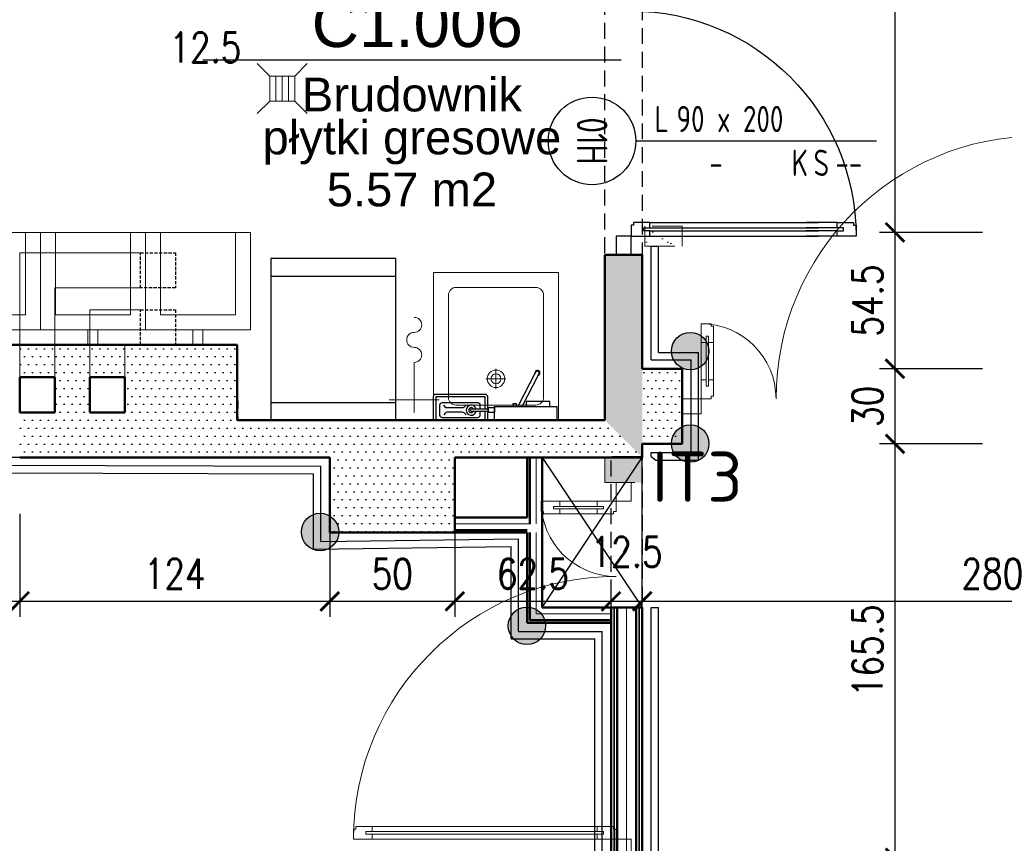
# Model space of a CAD drawing. Header units: millimetres. Extents: x 509 to 7952, y 243 to 5804.
# Tile 35 of 54: x 5054 to 5448, y 3445 to 3774. Entities that reach past the tile are written whole.
import ezdxf
from ezdxf.enums import TextEntityAlignment as Align

# ---------------------------------------------------------------- set-up
doc = ezdxf.new("R2010")
doc.units = ezdxf.units.MM
for name, pattern in [('ACAD_ISO02W100', [15, 12, -3]), ('HIDDEN', [9.525, 6.35, -3.175]), ('HIDDEN2', [0.1875, 0.125, -0.0625])]:
    doc.linetypes.add(name, pattern=pattern)
for name, color, linetype in [('E_Tablice elektryczne - Opis', 1, 'Continuous'), ('E_Tablice elektryczne - Symbol', 1, 'Continuous'), ('WK-Drzwi', 9, 'Continuous'), ('WK-EtykDrzwi', 11, 'Continuous'), ('WK-EtykPow', 173, 'Continuous'), ('WK-INSTALACJE ELEKTRYCZNE+WODKAN', 140, 'Continuous'), ('WK-Poręcze', 252, 'Continuous'), ('WK-Schody', 254, 'Continuous'), ('WK-Wentylacja', 2, 'Continuous'), ('WK-Wymiary', 8, 'Continuous'), ('WK-Ściany', 7, 'Continuous')]:
    doc.layers.add(name, color=color, linetype=linetype)
for name, color, linetype, lineweight in [('WK-INSTALACJE WODKAN', 170, 'Continuous', 5), ('WK-MEBLE', 34, 'Continuous', 5), ('WK-widok', 8, 'Continuous', 0), ('WK-Wyburzenia', 6, 'Continuous', 5)]:
    doc.layers.add(name, color=color, linetype=linetype, lineweight=lineweight)
doc.layers.add('WK-Pomieszczenia', color=173, linetype='Continuous', plot=False)
doc.layers.add('WK-Uwagi', color=2, linetype='Continuous', plot=False)
doc.styles.add('Arial', font='micross.ttf', dxfattribs={"width": 0.9})
doc.styles.add('FLEX', font='romans.shx')
doc.styles.add('iso cp', font='isocpeur.ttf')
doc.styles.add('RomanS-Narrow', font='romans.shx', dxfattribs={"width": 0.8})
doc.linetypes.add('BATTING', pattern='A,0.00254,-2.54,[134,ltypeshp.shx,S=2.54,R=0,X=-2.54,Y=0],-5.08,[134,ltypeshp.shx,S=2.54,R=180,X=2.54,Y=0],-2.54', length=10.16254)
doc.linetypes.add('FLEX', pattern='A,0.002,-0.9,["~",FLEX,S=2,R=-17,X=-1.42,Y=-0.46],-0.9', length=1.802)
doc.dimstyles.new('AEC Dimension 1-50', dxfattribs={"dimtxt": 12, "dimasz": 0.075, "dimexe": 6.25, "dimexo": 0, "dimgap": 5, "dimtad": 1, "dimdec": 1, "dimrnd": 0.5, "dimzin": 9, "dimdsep": 46, "dimtxsty": 'RomanS-Narrow', "dimblk": 'ARCHTICK', "dimcen": 0.125, "dimdle": 3.125, "dimclrd": 8, "dimclre": 8, "dimclrt": 256, "dimadec": 1, "dimazin": 0, "dimtfac": 1, "dimtdec": 1, "dimtmove": 2, "dimatfit": 2, "dimfxl": 0, "dimtolj": 1, "dimtzin": 0, "dimarcsym": 0})
pattern_1 = [(360, (534.9164, 699.143), (1.5875, 3.175), [0, -3.175])]
pattern_2 = [(0, (534.9164, 699.143), (1.5875, 3.175), [0, -3.175])]
pattern_3 = [(37.5, (534.916, 699.143), (-0.320006, 9.788265), [0, -7.7216, 0, -8.636, 0, -8.255]), (7.5, (534.916, 699.143), (8.990466, 14.336502), [0, -4.1656, 0, -6.9596, 0, -2.667]), (327.5, (528.668, 699.143), (15.819847, 0.028744), [0, -2.54, 0, -9.144, 0, -11.938]), (317.5, (528.668, 699.143), (15.27113, 4.458586), [0, -1.27, 0, -5.9944, 0, -6.858])]

# ---------------------------------------------------------------- blocks, each defined once
blk = doc.blocks.new('L2')
at = {"color": 8}
for p, q in [((7.5, 5), (20, 5)), ((7.5, 0), (20, 0))]:
    blk.add_line(p, q, dxfattribs=at)
at = {"color": 4}
for p, q in [((7.5, 3), (20, 3)), ((7.5, 2), (20, 2))]:
    blk.add_line(p, q, dxfattribs=at)
blk.add_lwpolyline([(0, 1), (0, 5), (7.5, 5), (7.5, 3), (5, 3), (5, 2), (7.5, 2), (7.5, 0), (1, 0), (1, 1)], close=True)
blk = doc.blocks.new('L3')
at = {"color": 8}
for p, q in [((-15, 2.5), (15, 2.5)), ((-15, -2.5), (15, -2.5))]:
    blk.add_line(p, q, dxfattribs=at)
for p, q in [((-22.5, -0.5), (-22.5, 0.5)), ((22.5, -0.5), (22.5, 0.5))]:
    blk.add_line(p, q)
at = {"color": 4}
for p, q in [((-15, 0.5), (15, 0.5)), ((-15, 0.5), (15, 0.5)), ((-15, -0.5), (15, -0.5)), ((-15, -0.5), (15, -0.5))]:
    blk.add_line(p, q, dxfattribs=at)
blk = doc.blocks.new('J2a')
for p, q in [((0, -5), (0, 0)), ((-10, -5), (10, -5)), ((0, -5), (0, -20))]:
    blk.add_line(p, q)
for centre, start, end in [((0, -23), 90, 270), ((0, -29), 270, 90), ((0, -35), 90, 270)]:
    blk.add_arc(centre, 3, start, end)
blk = doc.blocks.new('J93a')
for p, q in [((-25, 0), (-25, -59)), ((25, 0), (-25, 0)), ((25, 0), (25, -59)), ((-16, -6), (16, -6)), ((-19, -9), (-19, -50)), ((19, -9), (19, -50)), ((0, -12.49), (0, -20.49)), ((-4, -16.49), (4, -16.49)), ((-16, -53), (16, -53)), ((-25, -59), (25, -59))]:
    blk.add_line(p, q)
for radius in [3.5, 2]:
    blk.add_circle((0, -16.49), radius)
for centre, start, end in [((-16, -9), 90, 180), ((16, -9), 0, 90), ((-16, -50), 180, 270), ((16, -50), 270, 0)]:
    blk.add_arc(centre, 3, start, end)
blk = doc.blocks.new('Z10a')
for p, q in [((15, -12), (-15, -12)), ((-15, -12), (-15, -45)), ((15, -45), (15, -12))]:
    blk.add_line(p, q)
for points in [[(-2, -6), (2, -6), (2, 0), (-2, 0)], [(-21, -45), (21, -45), (21, -6), (-21, -6)]]:
    blk.add_lwpolyline(points, close=True)
blk = doc.blocks.new('S20a')
for p, q in [((25, 0), (-25, 0)), ((-25, 0), (-25, -64.5)), ((25, -64.5), (25, 0)), ((25, -7.01), (-25, -7.01)), ((25, -57.49), (-25, -57.49)), ((-25, -64.5), (25, -64.5))]:
    blk.add_line(p, q)
blk = doc.blocks.new('J1')
for p, q in [((-5, 5), (-10, 10)), ((5, 5), (10, 10)), ((-5, 5), (-5, -5)), ((5, 5), (-5, 5)), ((5, -5), (5, 5)), ((-5, 2.5), (5, 2.5)), ((-5, 0), (5, 0)), ((-5, -2.5), (5, -2.5)), ((-5, -5), (-10, -10)), ((-5, -5), (5, -5)), ((5, -5), (10, -10))]:
    blk.add_line(p, q)
blk = doc.blocks.new('L40c')
at = {"ltscale": 4}
blk.add_line((27.69, 0), (49.46, 0), dxfattribs=at)
for points in [[(0, 0), (25, 0), (25, -5.45), (0, -5.45)], [(27.5, -2.97), (27.5, -4.97), (25, -4.97), (25, -2.97)], [(2.84, -5.45), (2.84, -7.45), (12.27, -7.45), (12.27, -5.45)], [(16.1, -5.45), (16.1, -6.45), (17.68, -6.45), (17.68, -5.45)]]:
    blk.add_lwpolyline(points, close=True, dxfattribs=at)
for points in [[(27.69, 0), (27.69, -3.47)], [(28.69, 0), (28.69, -3.47)], [(28.69, -4.47), (28.69, -9.24), (48.46, -9.24), (48.46, 0)]]:
    blk.add_lwpolyline(points, dxfattribs=at)
for points in [[(27.69, -4.47), (27.69, -9.24, 0.414214), (28.69, -10.24), (48.46, -10.24, 0.414214), (49.46, -9.24), (49.46, 0)], [(30.77, -3.47), (30.77, -1.93, -0.414214), (31.77, -0.93), (45.8, -0.93, -0.414214), (46.8, -1.93), (46.8, -5.99, -0.414214), (45.8, -6.99), (31.77, -6.99, -0.414214), (30.77, -5.99), (30.77, -4.47)], [(36.35, -2.02), (37.16, -2.81, 0.194539), (37.86, -3.09), (43.95, -3.09, 0.23237), (44.74, -2.7), (45.26, -2.02)], [(13.9, -5.45), (7.21, -18.37, 0.414214), (7.53, -19.38, 0.414214), (8.54, -19.06), (15.59, -5.45)], [(36.35, -5.89), (37.16, -5.11, -0.194539), (37.86, -4.83), (43.95, -4.83, -0.23237), (44.74, -5.21), (45.26, -5.89)]]:
    blk.add_lwpolyline(points, format="xyb", dxfattribs=at)
blk.add_lwpolyline([(34.64, -3.97), (34.64, -3.97, -0.414214), (34.14, -4.47), (27.5, -4.47), (27.5, -3.47), (34.14, -3.47, -0.414214)], format="xyb", close=True, dxfattribs=at)
for centre, radius, start, end in [((34.3, -3.94), 2, 195.3487, 166.3903), ((34.3, -3.94), 1, 211.9641, 151.9259), ((7.78, -18.84), 1, 108.7075, 11.3979)]:
    blk.add_arc(centre, radius, start, end, dxfattribs=at)
blk = doc.blocks.new('WK_Pow_tag_01_50')
at = {"color": 0, "linetype": 'ByBlock'}
blk.add_line((-2.789, 0), (2.789, 0), dxfattribs=at)
at = {"color": 0, "linetype": 'ByBlock', "style": 'Arial'}
for tag, height, p in [('POWIERZCHNIE:NUMERAUTO', 0.625, (0.071, 0.482)), ('POWIERZCHNIE:NAZWA', 0.45, (0, -0.455)), ('POWIERZCHNIE_WYKOŃCZENIE:POSADZKA', 0.45, (0, -1.091)), ('POWIERZCHNIE_STYL:POWOBLICZ', 0.45, (0, -1.728))]:
    blk.add_attdef(tag, text='', height=height, dxfattribs=at).set_placement(p, align=Align.MIDDLE)
blk = doc.blocks.new('_ArchTick')
at = {"color": 0, "linetype": 'ByBlock', "const_width": 15}
blk.add_lwpolyline([(-50, -50), (50, 50)], dxfattribs=at)
blk = doc.blocks.new('*D942')
at = {"layer": 'Defpoints', "color": 0}
for p in [(5404.26, 3604.37), (5439.26, 3604.37), (5439.26, 3438.87)]:
    blk.add_point(p, dxfattribs=at)
at = {"layer": 'WK-Wymiary', "color": 8, "linetype": 'Continuous', "lineweight": -2, "ltscale": 1.3}
for p, q in [((5404.26, 3435.74), (5404.26, 3607.49)), ((5439.26, 3604.37), (5398.01, 3604.37)), ((5439.26, 3438.87), (5398.01, 3438.87))]:
    blk.add_line(p, q, dxfattribs=at)
at = {"layer": 'WK-Wymiary', "color": 8, "linetype": 'ByBlock', "lineweight": -2, "xscale": 0.075, "yscale": 0.075, "zscale": 0.075}
for p, rotation in [((5404.26, 3604.37), 90), ((5404.26, 3438.87), 270)]:
    blk.add_blockref('_ArchTick', p, dxfattribs=dict(at, rotation=rotation))
at = {"layer": 'WK-Wymiary', "lineweight": -3, "insert": (5393.26, 3521.62), "char_height": 12, "attachment_point": 5, "rotation": 90, "style": 'RomanS-Narrow'}
blk.add_mtext('\\A1;\\A1;165.5', dxfattribs=at)
blk = doc.blocks.new('*D943')
at = {"layer": 'Defpoints', "color": 0}
for p in [(5404.26, 3634.37), (5439.26, 3634.37), (5439.26, 3604.37)]:
    blk.add_point(p, dxfattribs=at)
at = {"layer": 'WK-Wymiary', "color": 8, "linetype": 'Continuous', "lineweight": -2, "ltscale": 1.3}
for p, q in [((5404.26, 3601.24), (5404.26, 3637.49)), ((5439.26, 3634.37), (5398.01, 3634.37)), ((5439.26, 3604.37), (5398.01, 3604.37))]:
    blk.add_line(p, q, dxfattribs=at)
at = {"layer": 'WK-Wymiary', "color": 8, "linetype": 'ByBlock', "lineweight": -2, "xscale": 0.075, "yscale": 0.075, "zscale": 0.075}
for p, rotation in [((5404.26, 3634.37), 90), ((5404.26, 3604.37), 270)]:
    blk.add_blockref('_ArchTick', p, dxfattribs=dict(at, rotation=rotation))
at = {"layer": 'WK-Wymiary', "lineweight": -3, "insert": (5393.26, 3619.37), "char_height": 12, "attachment_point": 5, "rotation": 90, "style": 'RomanS-Narrow'}
blk.add_mtext('\\A1;\\A1;30', dxfattribs=at)
blk = doc.blocks.new('*D944')
at = {"layer": 'Defpoints', "color": 0}
for p in [(5404.26, 3688.87), (5439.26, 3688.87), (5439.26, 3634.37)]:
    blk.add_point(p, dxfattribs=at)
at = {"layer": 'WK-Wymiary', "color": 8, "linetype": 'Continuous', "lineweight": -2, "ltscale": 1.3}
for p, q in [((5404.26, 3631.24), (5404.26, 3691.99)), ((5439.26, 3688.87), (5398.01, 3688.87)), ((5439.26, 3634.37), (5398.01, 3634.37))]:
    blk.add_line(p, q, dxfattribs=at)
at = {"layer": 'WK-Wymiary', "color": 8, "linetype": 'ByBlock', "lineweight": -2, "xscale": 0.075, "yscale": 0.075, "zscale": 0.075}
for p, rotation in [((5404.26, 3688.87), 90), ((5404.26, 3634.37), 270)]:
    blk.add_blockref('_ArchTick', p, dxfattribs=dict(at, rotation=rotation))
at = {"layer": 'WK-Wymiary', "lineweight": -3, "insert": (5393.26, 3661.62), "char_height": 12, "attachment_point": 5, "rotation": 90, "style": 'RomanS-Narrow'}
blk.add_mtext('\\A1;\\A1;54.5', dxfattribs=at)
blk = doc.blocks.new('*D945')
at = {"layer": 'Defpoints', "color": 0}
for p in [(5404.26, 3958.87), (5439.26, 3958.87), (5439.26, 3688.87)]:
    blk.add_point(p, dxfattribs=at)
at = {"layer": 'WK-Wymiary', "color": 8, "linetype": 'Continuous', "lineweight": -2, "ltscale": 1.3}
for p, q in [((5404.26, 3685.74), (5404.26, 3961.99)), ((5439.26, 3958.87), (5398.01, 3958.87)), ((5439.26, 3688.87), (5398.01, 3688.87))]:
    blk.add_line(p, q, dxfattribs=at)
at = {"layer": 'WK-Wymiary', "color": 8, "linetype": 'ByBlock', "lineweight": -2, "xscale": 0.075, "yscale": 0.075, "zscale": 0.075}
for p, rotation in [((5404.26, 3958.87), 90), ((5404.26, 3688.87), 270)]:
    blk.add_blockref('_ArchTick', p, dxfattribs=dict(at, rotation=rotation))
at = {"layer": 'WK-Wymiary', "lineweight": -3, "insert": (5393.26, 3823.87), "char_height": 12, "attachment_point": 5, "rotation": 90, "style": 'RomanS-Narrow'}
blk.add_mtext('\\A1;\\A1;270', dxfattribs=at)
blk = doc.blocks.new('*D971')
at = {"layer": 'Defpoints', "color": 0}
for p in [(4931.17, 3576.41), (5054.17, 3576.41), (5054.17, 3541.41)]:
    blk.add_point(p, dxfattribs=at)
at = {"layer": 'WK-Wymiary', "color": 8, "linetype": 'Continuous', "lineweight": -2, "ltscale": 1.3}
for p, q in [((4931.17, 3576.41), (4931.17, 3535.16)), ((5054.17, 3576.41), (5054.17, 3535.16)), ((4928.04, 3541.41), (5057.29, 3541.41))]:
    blk.add_line(p, q, dxfattribs=at)
at = {"layer": 'WK-Wymiary', "color": 8, "linetype": 'ByBlock', "lineweight": -2, "xscale": 0.075, "yscale": 0.075, "zscale": 0.075, "rotation": 180}
blk.add_blockref('_ArchTick', (4931.17, 3541.41), dxfattribs=at)
at = {"layer": 'WK-Wymiary', "color": 8, "linetype": 'ByBlock', "lineweight": -2, "xscale": 0.075, "yscale": 0.075, "zscale": 0.075}
blk.add_blockref('_ArchTick', (5054.17, 3541.41), dxfattribs=at)
at = {"layer": 'WK-Wymiary', "lineweight": -3, "insert": (4992.67, 3552.41), "char_height": 12, "attachment_point": 5, "style": 'RomanS-Narrow'}
blk.add_mtext('\\A1;\\A1;123', dxfattribs=at)
blk = doc.blocks.new('*D972')
at = {"layer": 'Defpoints', "color": 0}
for p in [(5054.17, 3576.41), (5178.17, 3576.41), (5178.17, 3541.41)]:
    blk.add_point(p, dxfattribs=at)
at = {"layer": 'WK-Wymiary', "color": 8, "linetype": 'Continuous', "lineweight": -2, "ltscale": 1.3}
for p, q in [((5054.17, 3576.41), (5054.17, 3535.16)), ((5178.17, 3576.41), (5178.17, 3535.16)), ((5051.04, 3541.41), (5181.29, 3541.41))]:
    blk.add_line(p, q, dxfattribs=at)
at = {"layer": 'WK-Wymiary', "color": 8, "linetype": 'ByBlock', "lineweight": -2, "xscale": 0.075, "yscale": 0.075, "zscale": 0.075, "rotation": 180}
blk.add_blockref('_ArchTick', (5054.17, 3541.41), dxfattribs=at)
at = {"layer": 'WK-Wymiary', "color": 8, "linetype": 'ByBlock', "lineweight": -2, "xscale": 0.075, "yscale": 0.075, "zscale": 0.075}
blk.add_blockref('_ArchTick', (5178.17, 3541.41), dxfattribs=at)
at = {"layer": 'WK-Wymiary', "lineweight": -3, "insert": (5116.17, 3552.41), "char_height": 12, "attachment_point": 5, "style": 'RomanS-Narrow'}
blk.add_mtext('\\A1;\\A1;124', dxfattribs=at)
blk = doc.blocks.new('*D973')
at = {"layer": 'Defpoints', "color": 0}
for p in [(5178.17, 3576.41), (5228.17, 3576.41), (5228.17, 3541.41)]:
    blk.add_point(p, dxfattribs=at)
at = {"layer": 'WK-Wymiary', "color": 8, "linetype": 'Continuous', "lineweight": -2, "ltscale": 1.3}
for p, q in [((5178.17, 3576.41), (5178.17, 3535.16)), ((5228.17, 3576.41), (5228.17, 3535.16)), ((5175.04, 3541.41), (5231.29, 3541.41))]:
    blk.add_line(p, q, dxfattribs=at)
at = {"layer": 'WK-Wymiary', "color": 8, "linetype": 'ByBlock', "lineweight": -2, "xscale": 0.075, "yscale": 0.075, "zscale": 0.075, "rotation": 180}
blk.add_blockref('_ArchTick', (5178.17, 3541.41), dxfattribs=at)
at = {"layer": 'WK-Wymiary', "color": 8, "linetype": 'ByBlock', "lineweight": -2, "xscale": 0.075, "yscale": 0.075, "zscale": 0.075}
blk.add_blockref('_ArchTick', (5228.17, 3541.41), dxfattribs=at)
at = {"layer": 'WK-Wymiary', "lineweight": -3, "insert": (5203.17, 3552.41), "char_height": 12, "attachment_point": 5, "style": 'RomanS-Narrow'}
blk.add_mtext('\\A1;\\A1;50', dxfattribs=at)
blk = doc.blocks.new('*D974')
at = {"layer": 'Defpoints', "color": 0}
for p in [(5228.17, 3576.41), (5290.67, 3541.41), (5290.67, 3506.41)]:
    blk.add_point(p, dxfattribs=at)
at = {"layer": 'WK-Wymiary', "color": 8, "linetype": 'Continuous', "lineweight": -2, "ltscale": 1.3}
for p, q in [((5228.17, 3576.41), (5228.17, 3535.16)), ((5290.67, 3506.41), (5290.67, 3547.66)), ((5225.04, 3541.41), (5293.79, 3541.41))]:
    blk.add_line(p, q, dxfattribs=at)
at = {"layer": 'WK-Wymiary', "color": 8, "linetype": 'ByBlock', "lineweight": -2, "xscale": 0.075, "yscale": 0.075, "zscale": 0.075, "rotation": 180}
blk.add_blockref('_ArchTick', (5228.17, 3541.41), dxfattribs=at)
at = {"layer": 'WK-Wymiary', "color": 8, "linetype": 'ByBlock', "lineweight": -2, "xscale": 0.075, "yscale": 0.075, "zscale": 0.075}
blk.add_blockref('_ArchTick', (5290.67, 3541.41), dxfattribs=at)
at = {"layer": 'WK-Wymiary', "lineweight": -3, "insert": (5259.42, 3552.41), "char_height": 12, "attachment_point": 5, "style": 'RomanS-Narrow'}
blk.add_mtext('\\A1;\\A1;62.5', dxfattribs=at)
blk = doc.blocks.new('*D975')
at = {"layer": 'Defpoints', "color": 0}
for p in [(5303.17, 3541.41), (5290.67, 3506.41), (5303.17, 3506.41)]:
    blk.add_point(p, dxfattribs=at)
at = {"layer": 'WK-Wymiary', "color": 8, "linetype": 'Continuous', "lineweight": -2, "ltscale": 1.3}
for p, q in [((5290.67, 3506.41), (5290.67, 3547.66)), ((5303.17, 3506.41), (5303.17, 3547.66)), ((5287.54, 3541.41), (5306.29, 3541.41))]:
    blk.add_line(p, q, dxfattribs=at)
at = {"layer": 'WK-Wymiary', "color": 8, "linetype": 'ByBlock', "lineweight": -2, "xscale": 0.075, "yscale": 0.075, "zscale": 0.075, "rotation": 180}
blk.add_blockref('_ArchTick', (5290.67, 3541.41), dxfattribs=at)
at = {"layer": 'WK-Wymiary', "color": 8, "linetype": 'ByBlock', "lineweight": -2, "xscale": 0.075, "yscale": 0.075, "zscale": 0.075}
blk.add_blockref('_ArchTick', (5303.17, 3541.41), dxfattribs=at)
at = {"layer": 'WK-Wymiary', "lineweight": -3, "insert": (5296.92, 3561.16), "char_height": 12, "attachment_point": 5, "style": 'RomanS-Narrow'}
blk.add_mtext('\\A1;\\A1;12.5', dxfattribs=at)
blk = doc.blocks.new('*D976')
at = {"layer": 'Defpoints', "color": 0}
for p in [(5583.17, 3576.41), (5583.17, 3541.41), (5303.17, 3506.41)]:
    blk.add_point(p, dxfattribs=at)
at = {"layer": 'WK-Wymiary', "color": 8, "linetype": 'Continuous', "lineweight": -2, "ltscale": 1.3}
for p, q in [((5583.17, 3576.41), (5583.17, 3535.16)), ((5303.17, 3506.41), (5303.17, 3547.66)), ((5300.04, 3541.41), (5586.29, 3541.41))]:
    blk.add_line(p, q, dxfattribs=at)
at = {"layer": 'WK-Wymiary', "color": 8, "linetype": 'ByBlock', "lineweight": -2, "xscale": 0.075, "yscale": 0.075, "zscale": 0.075, "rotation": 180}
blk.add_blockref('_ArchTick', (5303.17, 3541.41), dxfattribs=at)
at = {"layer": 'WK-Wymiary', "color": 8, "linetype": 'ByBlock', "lineweight": -2, "xscale": 0.075, "yscale": 0.075, "zscale": 0.075}
blk.add_blockref('_ArchTick', (5583.17, 3541.41), dxfattribs=at)
at = {"layer": 'WK-Wymiary', "lineweight": -3, "insert": (5443.17, 3552.41), "char_height": 12, "attachment_point": 5, "style": 'RomanS-Narrow'}
blk.add_mtext('\\A1;\\A1;280', dxfattribs=at)
blk = doc.blocks.new('*D1018')
at = {"layer": 'Defpoints', "color": 0}
for p in [(5122.18, 3829.55), (5134.68, 3829.55), (5134.68, 3794.55)]:
    blk.add_point(p, dxfattribs=at)
at = {"layer": 'WK-Wymiary', "color": 8, "linetype": 'Continuous', "lineweight": -2, "ltscale": 1.3}
for p, q in [((5122.18, 3829.55), (5122.18, 3788.3)), ((5134.68, 3829.55), (5134.68, 3788.3)), ((5119.05, 3794.55), (5137.8, 3794.55))]:
    blk.add_line(p, q, dxfattribs=at)
at = {"layer": 'WK-Wymiary', "color": 8, "linetype": 'ByBlock', "lineweight": -2, "xscale": 0.075, "yscale": 0.075, "zscale": 0.075, "rotation": 180}
blk.add_blockref('_ArchTick', (5122.18, 3794.55), dxfattribs=at)
at = {"layer": 'WK-Wymiary', "color": 8, "linetype": 'ByBlock', "lineweight": -2, "xscale": 0.075, "yscale": 0.075, "zscale": 0.075}
blk.add_blockref('_ArchTick', (5134.68, 3794.55), dxfattribs=at)
at = {"layer": 'WK-Wymiary', "lineweight": -3, "insert": (5128.43, 3762.8), "char_height": 12, "attachment_point": 5, "style": 'RomanS-Narrow'}
blk.add_mtext('\\A1;\\A1;12.5', dxfattribs=at)
blk = doc.blocks.new('WK_Door_Tag_02_50L')
at = {"color": 0, "linetype": 'ByBlock', "lineweight": -2}
blk.add_line((0, 0), (0, 2.75), dxfattribs=at)
blk.add_circle((0, -0.5), 0.5, dxfattribs=at)
at = {"color": 0, "linetype": 'ByBlock', "lineweight": -2, "style": 'RomanS-Narrow', "width": 0.75}
for tag, p in [('DRZWI_OBIEKTY:WYPOSAZENIESAMOZAMYKACZ', (0.1, 2.031)), ('DRZWI_OBIEKTY:WYPOSAZENIEKRATKAWENT', (0.1, 1.781)), ('DRZWI_OBIEKTY:KONTROLADOSTĘPU', (0.1, 2.28)), ('DRZWI_STYL:KLASAPPOŻ', (0.1, 0.839))]:
    blk.add_attdef(tag, text='', height=0.3, rotation=90, dxfattribs=at).set_placement(p, align=Align.TOP_LEFT)
for tag, p in [('DRZWI_STYL:KIERUNEKOTWIERANIAZNAK', (-0.1, 0.214)), ('DRZWI_STYL:ROZMIAR', (-0.1, 0.464))]:
    blk.add_attdef(tag, p, '', height=0.3, rotation=90, dxfattribs=at)
at = {"color": 0, "linetype": 'ByBlock', "lineweight": -2, "style": 'RomanS-Narrow', "width": 0.75, "flags": 4}
blk.add_attdef('DRZWI_OBIEKTY:SYMBOL', text='', height=0.35, rotation=360, dxfattribs=at).set_placement((0, -0.5), align=Align.MIDDLE_CENTER)

msp = doc.modelspace()

# ---------------------------------------------------------------- hatches: boundary and pattern name
at = {"layer": 'WK-Poręcze'}
for points in [[(5329.84, 3641.41, 1), (5314.87, 3641.41, 1)], [(5329.84, 3604.46, 1), (5314.87, 3604.46, 1)], [(5181.8, 3569.12, 1), (5166.82, 3569.12, 1)], [(5264.53, 3531.61, 1), (5249.56, 3531.61, 1)]]:
    msp.add_hatch(color=253, dxfattribs=at).paths.add_polyline_path(points)
at = {"layer": 'WK-Wyburzenia', "linetype": 'Continuous', "lineweight": 0}
h = msp.add_hatch(dxfattribs=at)
h.set_pattern_fill('AR-SAND', color=6, scale=0.2, style=0)
h.set_pattern_definition(pattern_3)
h.paths.add_polyline_path([(5319.17, 3691.33), (5304.17, 3691.33), (5304.17, 3683.33), (5319.17, 3683.33)], flags=0)
h = msp.add_hatch(dxfattribs=at)
h.set_pattern_fill('AR-SAND', color=6, scale=0.2, style=0)
h.set_pattern_definition(pattern_3)
h.paths.add_polyline_path([(5303.17, 3599.31), (5288.17, 3599.31), (5288.17, 3588.87), (5303.17, 3588.87)], flags=0)
h.paths.add_polyline_path([(5303.17, 3438.87), (5288.17, 3438.87), (5288.17, 3413.87), (5299.42, 3418.87), (5303.17, 3428.87)], flags=0)
h.paths.add_polyline_path([(5303.17, 3413.87), (5299.42, 3418.87), (5288.17, 3413.87), (5288.17, 3333.87), (5303.17, 3333.87)], flags=0)
h.paths.add_polyline_path([(5303.17, 3253.87), (5288.17, 3253.87), (5288.17, 2663.87), (5303.17, 2663.87)], flags=0)
h.paths.add_polyline_path([(5303.17, 2543.87), (5288.17, 2543.87), (5288.17, 2453.89), (5303.17, 2453.89)], flags=0)
at = {"layer": 'WK-Ściany', "linetype": 'Continuous', "lineweight": -3}
h = msp.add_hatch(dxfattribs=at)
h.set_pattern_fill('DOTS', color=253, scale=2, style=0)
h.set_pattern_definition(pattern_1)
h.paths.add_polyline_path([(5303.17, 4049.37), (5288.17, 4037.23), (5288.17, 3962.83), (5303.17, 3962.83)], flags=0)
h.paths.add_polyline_path([(5303.17, 3857.83), (5288.17, 3857.83), (5288.17, 3784.83), (5303.17, 3784.83)], flags=0)
h.paths.add_polyline_path([(5303.17, 3679.83), (5288.17, 3679.83), (5288.17, 3613.87), (5303.17, 3598.87), (5303.17, 3604.37), (5303.17, 3634.37)], flags=0)
h = msp.add_hatch(dxfattribs=at)
h.set_pattern_fill('DOTS', color=253, scale=2, style=0)
h.set_pattern_definition(pattern_1)
h.paths.add_polyline_path([(5082.17, 3631.02), (5096.17, 3631.02), (5096.17, 3643.87), (5054.17, 3643.87), (5054.17, 3631.02), (5068.17, 3631.02), (5072.83, 3634.14)], flags=0)
h = msp.add_hatch(dxfattribs=at)
h.set_pattern_fill('DOTS', color=253, scale=2, style=0)
h.set_pattern_definition([(9e-12, (534.9164, 699.143), (1.5875, 3.175), [0, -3.175])])
h.paths.add_polyline_path([(5096.17, 3598.87), (5141.17, 3598.87), (5141.17, 3613.87), (5141.17, 3643.87), (5096.17, 3643.87), (5096.17, 3631.02), (5096.17, 3616.87)], flags=0)
h = msp.add_hatch(dxfattribs=at)
h.set_pattern_fill('DOTS', color=253, scale=2, style=0)
h.set_pattern_definition([(360, (534.9164, 699.143), (1.5875, 3.175), [0, -3.175])])
h.paths.add_polyline_path([(5082.17, 3631.02), (5072.83, 3634.14), (5068.17, 3631.02), (5068.17, 3616.87), (5082.17, 3616.87)], flags=0)
h = msp.add_hatch(dxfattribs=at)
h.set_pattern_fill('DOTS', color=253, scale=2, style=0)
h.set_pattern_definition(pattern_1)
h.paths.add_polyline_path([(5517.17, 3604.37), (5517.17, 3617.02), (5517.17, 3631.02), (5517.17, 3634.37), (5469.17, 3634.37), (5469.17, 3604.37)], flags=0)
h.paths.add_polyline_path([(5319.17, 3604.37), (5319.17, 3634.37), (5303.17, 3634.37), (5303.17, 3604.37)], flags=0)
h = msp.add_hatch(dxfattribs=at)
h.set_pattern_fill('DOTS', color=253, scale=2, style=0)
h.set_pattern_definition(pattern_2)
h.paths.add_polyline_path([(5096.17, 3598.87), (5096.17, 3616.87), (5082.17, 3616.87), (5068.17, 3616.87), (5054.17, 3616.87), (5054.17, 3598.87)], flags=0)
h = msp.add_hatch(dxfattribs=at)
h.set_pattern_fill('DOTS', color=253, scale=2, style=0)
h.set_pattern_definition(pattern_2)
h.paths.add_polyline_path([(5178.17, 3598.87), (5194.83, 3599.7), (5228.17, 3598.87), (5303.17, 3598.87), (5288.17, 3613.87), (5141.17, 3613.87), (5141.17, 3598.87)], flags=0)
h = msp.add_hatch(dxfattribs=at)
h.set_pattern_fill('DOTS', color=253, scale=2, style=0)
h.set_pattern_definition(pattern_1)
h.paths.add_polyline_path([(5228.17, 3598.87), (5194.83, 3599.7), (5178.17, 3598.87), (5178.17, 3568.87), (5228.17, 3568.87)], flags=0)

# ---------------------------------------------------------------- linework, layer by layer
at = {"layer": 'E_Tablice elektryczne - Symbol', "ltscale": 1.3}
for p, q in [((5263.17, 3538.87), (5303.17, 3598.87)), ((5263.17, 3598.87), (5303.17, 3538.87))]:
    msp.add_line(p, q, dxfattribs=at)
msp.add_lwpolyline([(5263.17, 3538.87), (5303.17, 3538.87), (5303.17, 3598.87), (5263.17, 3598.87)], close=True, dxfattribs=at)
at = {"layer": 'WK-Drzwi', "color": 9, "linetype": 'Continuous', "lineweight": -3}
msp.add_lwpolyline([(5292.67, 3687.33), (5292.67, 3679.83), (5298.67, 3679.83), (5298.67, 3687.33)], close=True, dxfattribs=at)
at = {"layer": 'WK-Drzwi', "color": 8, "linetype": 'Continuous', "lineweight": -3, "extrusion": (0, 0, -1)}
msp.add_arc((-5298.67, 3687.33), 90, 90, 180, dxfattribs=at)
at = {"layer": 'WK-Pomieszczenia', "color": 173, "linetype": 'HIDDEN', "lineweight": -3}
for p, q in [((5303.17, 4037.23), (5303.17, 3634.37)), ((5288.17, 3613.87), (5288.17, 3835.34)), ((5020.36, 3643.87), (5140.85, 3643.87)), ((5140.85, 3643.87), (5141.48, 3613.87)), ((5303.17, 3634.37), (5319.17, 3634.37)), ((5319.17, 3634.37), (5319.17, 3604.37)), ((5141.48, 3613.87), (5288.17, 3613.87)), ((5319.17, 3604.37), (5303.17, 3604.37)), ((5303.17, 3604.37), (5303.17, 3029.37)), ((5178.17, 3598.87), (4931.17, 3598.87)), ((5178.17, 3568.87), (5178.17, 3598.87)), ((5290.67, 3598.7), (5228.17, 3598.87)), ((5228.17, 3598.87), (5228.17, 3568.87)), ((5290.67, 3029.37), (5290.67, 3598.7)), ((5228.17, 3568.87), (5178.17, 3568.87))]:
    msp.add_line(p, q, dxfattribs=at)
at = {"layer": 'WK-Poręcze', "color": 252, "linetype": 'Continuous', "lineweight": -3}
for p, q in [((5306.67, 3683.33), (5309.67, 3683.33)), ((5306.67, 3637.87), (5306.67, 3683.33)), ((5309.67, 3640.87), (5309.67, 3683.33)), ((5309.67, 3640.87), (5325.67, 3640.87)), ((5325.67, 3597.87), (5325.67, 3640.87)), ((5306.67, 3637.87), (5322.67, 3637.87)), ((5322.67, 3600.87), (5322.67, 3637.87)), ((5306.67, 3600.87), (5322.67, 3600.87)), ((5306.67, 3599.31), (5306.67, 3600.87)), ((4927.65, 3596.21), (5174.67, 3595.38)), ((5174.67, 3565.32), (5174.67, 3595.38)), ((5306.67, 3599.31), (5308.57, 3597.87)), ((5308.57, 3597.87), (5325.67, 3597.87)), ((4924.64, 3593.22), (5171.67, 3592.39)), ((5171.67, 3562.29), (5171.67, 3592.39)), ((5174.67, 3565.32), (5253.67, 3566.32)), ((5253.67, 3529.37), (5253.67, 3566.32)), ((5171.67, 3562.29), (5250.67, 3563.29)), ((5250.67, 3526.37), (5250.67, 3563.29)), ((5306.67, 3538.87), (5309.67, 3538.87)), ((5306.67, 3189.07), (5306.67, 3538.87)), ((5309.67, 3189.07), (5309.67, 3538.87)), ((5253.67, 3529.37), (5287.17, 3529.37)), ((5287.17, 3189.07), (5287.17, 3529.37)), ((5250.67, 3526.37), (5284.17, 3526.37)), ((5284.17, 3189.07), (5284.17, 3526.37))]:
    msp.add_line(p, q, dxfattribs=at)
at = {"layer": 'WK-Poręcze', "color": 253}
for centre in [(5322.35, 3641.41), (5322.35, 3604.46), (5174.31, 3569.12), (5257.04, 3531.61)]:
    msp.add_circle(centre, 7.49, dxfattribs=at)
at = {"layer": 'WK-Schody', "ltscale": 1.3}
for points in [[(5054.17, 3631.02), (5068.17, 3631.02), (5068.17, 3617.02), (5054.17, 3617.02)], [(5082.17, 3631.02), (5096.17, 3631.02), (5096.17, 3617.02), (5082.17, 3617.02)]]:
    msp.add_lwpolyline(points, close=True, dxfattribs=at)
at = {"layer": 'WK-Uwagi', "ltscale": 1.3}
for points in [[(5068.17, 3617.02), (5054.17, 3617.02), (5054.17, 3631.02), (5068.17, 3631.02)], [(5096.17, 3617.02), (5082.17, 3617.02), (5082.17, 3631.02), (5096.17, 3631.02)]]:
    msp.add_lwpolyline(points, close=True, dxfattribs=at)
at = {"layer": 'WK-Wentylacja', "linetype": 'HIDDEN2', "ltscale": 10}
for points in [[(5102.46, 3680.68), (5116.46, 3680.68), (5116.46, 3666.68), (5102.46, 3666.68)], [(5102.46, 3657.95), (5116.46, 3657.95), (5116.46, 3643.95), (5102.46, 3643.95)]]:
    msp.add_lwpolyline(points, close=True, dxfattribs=at)
at = {"layer": 'WK-widok', "linetype": 'FLEX', "ltscale": 1.3}
for points in [[(5054.17, 3631.02), (5054.17, 3680.65), (5102.46, 3680.65)], [(5068.17, 3631.02), (5068.17, 3666.66), (5102.46, 3666.66)], [(5082.17, 3631.02), (5082.17, 3657.96), (5102.46, 3657.95)], [(5096.17, 3631.02), (5096.17, 3643.87), (5102.46, 3643.87)]]:
    msp.add_lwpolyline(points, dxfattribs=at)
at = {"layer": 'WK-Wyburzenia', "color": 6, "linetype": 'ACAD_ISO02W100', "lineweight": 0}
for p, q in [((5319.17, 3691.33), (5304.17, 3691.33)), ((5304.17, 3691.33), (5304.17, 3683.33)), ((5319.17, 3683.33), (5319.17, 3691.33)), ((5304.17, 3683.33), (5319.17, 3683.33)), ((5303.17, 3599.31), (5288.17, 3599.31)), ((5288.17, 3599.31), (5288.17, 3588.87)), ((5303.17, 3588.87), (5303.17, 3599.31)), ((5288.17, 3588.87), (5303.17, 3588.87))]:
    msp.add_line(p, q, dxfattribs=at)
at = {"layer": 'WK-Wyburzenia', "color": 6, "linetype": 'Continuous', "lineweight": 5}
for points in [[(5326.67, 3616.37), (5319.17, 3616.37), (5319.17, 3622.37), (5326.67, 3622.37)], [(5298.67, 3581.37), (5298.67, 3588.87), (5292.67, 3588.87), (5292.67, 3581.37)], [(5298.67, 3446.37), (5298.67, 3438.87), (5292.67, 3438.87), (5292.67, 3446.37)]]:
    msp.add_lwpolyline(points, close=True, dxfattribs=at)
at = {"layer": 'WK-Wyburzenia', "color": 8, "linetype": 'Continuous', "lineweight": 5, "extrusion": (0, 0, -1)}
for centre, radius, start, end in [((-5461.67, 3622.37), 105, 0, 90), ((-5292.67, 3581.37), 30, 270, 0)]:
    msp.add_arc(centre, radius, start, end, dxfattribs=at)
at = {"layer": 'WK-Wyburzenia', "color": 8, "linetype": 'Continuous', "lineweight": 5}
for centre, radius, start, end in [((5326.67, 3622.37), 30, 0, 90), ((5292.67, 3446.37), 105, 90, 180)]:
    msp.add_arc(centre, radius, start, end, dxfattribs=at)
at = {"layer": 'WK-Ściany', "color": 7, "linetype": 'Continuous', "lineweight": 50}
for p, q in [((5303.17, 3679.83), (5288.17, 3679.83)), ((5288.17, 3679.83), (5288.17, 3613.87)), ((5303.17, 3634.37), (5303.17, 3679.83)), ((5054.17, 3643.87), (4931.17, 3643.87)), ((5096.17, 3643.87), (5054.17, 3643.87)), ((5141.17, 3643.87), (5096.17, 3643.87)), ((5141.17, 3613.87), (5141.17, 3643.87)), ((5054.17, 3616.87), (5054.17, 3631.02)), ((5054.17, 3631.02), (5068.17, 3631.02)), ((5068.17, 3631.02), (5068.17, 3616.87)), ((5082.17, 3631.02), (5096.17, 3631.02)), ((5082.17, 3616.87), (5082.17, 3631.02)), ((5096.17, 3631.02), (5096.17, 3616.87)), ((5319.17, 3634.37), (5303.17, 3634.37)), ((5319.17, 3604.37), (5319.17, 3634.37)), ((5068.17, 3616.87), (5054.17, 3616.87)), ((5096.17, 3616.87), (5082.17, 3616.87)), ((5288.17, 3613.87), (5141.17, 3613.87)), ((5303.17, 3598.87), (5303.17, 3604.37)), ((5303.17, 3604.37), (5319.17, 3604.37)), ((5054.17, 3598.87), (5096.17, 3598.87)), ((5096.17, 3598.87), (5141.17, 3598.87)), ((5141.17, 3598.87), (5178.17, 3598.87)), ((5178.17, 3598.87), (5178.17, 3568.87)), ((5228.17, 3598.87), (5303.17, 3598.87)), ((5228.17, 3568.87), (5228.17, 3598.87)), ((5257.17, 3598.87), (5263.17, 3598.87)), ((5257.17, 3574.87), (5257.17, 3598.87)), ((5258.17, 3572.2), (5258.17, 3598.87)), ((5263.17, 3538.87), (5263.17, 3598.87)), ((5228.17, 3568.87), (5228.17, 3574.87)), ((5257.17, 3574.87), (5228.17, 3574.87)), ((5178.17, 3568.87), (5228.17, 3568.87)), ((5257.17, 3569.87), (5228.17, 3569.87)), ((5228.17, 3568.87), (5257.17, 3568.87)), ((5257.17, 3532.87), (5257.17, 3568.87)), ((5258.17, 3533.87), (5258.17, 3568.87)), ((5290.67, 3538.87), (5263.17, 3538.87)), ((5290.67, 3538.87), (5290.67, 3192.57)), ((5303.17, 3538.87), (5290.67, 3538.87)), ((5290.67, 3532.87), (5290.67, 3538.87)), ((5293.17, 3538.87), (5293.17, 3192.57)), ((5300.67, 3192.57), (5300.67, 3538.87)), ((5303.17, 3192.57), (5303.17, 3538.87)), ((5257.17, 3532.87), (5290.67, 3532.87)), ((5290.67, 3533.87), (5258.17, 3533.87))]:
    msp.add_line(p, q, dxfattribs=at)
at = {"layer": 'WK-Ściany', "color": 124, "linetype": 'BATTING', "lineweight": 0, "ltscale": 0.2}
for p, q in [((5260.67, 3598.87), (5260.67, 3572.37)), ((5228.17, 3572.37), (5258.11, 3572.37)), ((5260.67, 3568.87), (5260.67, 3536.37)), ((5260.67, 3536.37), (5290.67, 3536.37))]:
    msp.add_line(p, q, dxfattribs=at)
at = {"layer": 'WK-Ściany', "color": 7, "linetype": 'Continuous', "lineweight": -3}
for p, q in [((5291.92, 3192.57), (5291.92, 3538.87)), ((5291.92, 3538.87), (5291.92, 3192.57)), ((5293.17, 3192.57), (5293.17, 3538.87)), ((5300.67, 3538.87), (5300.67, 3192.57)), ((5301.92, 3192.57), (5301.92, 3538.87)), ((5301.92, 3538.87), (5301.92, 3192.57))]:
    msp.add_line(p, q, dxfattribs=at)
at = {"layer": 'WK-Ściany', "color": 124, "linetype": 'BATTING', "lineweight": 0, "ltscale": 0.35}
msp.add_line((5296.92, 3538.87), (5296.92, 3192.57), dxfattribs=at)

# ---------------------------------------------------------------- block references
at = {"layer": 'WK-Drzwi', "color": 9, "linetype": 'Continuous', "lineweight": -3, "extrusion": (0, 0, -1), "yscale": 1.0999999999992, "zscale": -1, "rotation": 180}
msp.add_blockref('L2', (-5298.67, 3692.83), dxfattribs=at)
at = {"layer": 'WK-Drzwi', "color": 9, "linetype": 'Continuous', "lineweight": -3, "extrusion": (0, 0, -1), "xscale": 1.99999999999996, "yscale": 1.1, "zscale": -1, "rotation": 180}
msp.add_blockref('L3', (-5343.67, 3690.08), dxfattribs=at)
at = {"layer": 'WK-Drzwi', "color": 9, "linetype": 'Continuous', "lineweight": -3, "yscale": 1.0999999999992, "rotation": 180}
msp.add_blockref('L2', (5388.67, 3692.83), dxfattribs=at)
at = {"layer": 'WK-EtykDrzwi', "color": 11, "linetype": 'Continuous', "lineweight": -3, "ltscale": 1.3}
ref = msp.add_blockref('WK_Door_Tag_02_50L', (5300.61, 3725.42), dxfattribs=dict(at, xscale=35, yscale=35, zscale=35, rotation=270))
ref.add_attrib('DRZWI_OBIEKTY:KONTROLADOSTĘPU', '--', dxfattribs={"layer": '0', "color": 0, "linetype": 'ByBlock', "lineweight": -2, "height": 10.5, "style": 'iso cp', "width": 0.75}).set_placement((5380.42, 3721.92), align=Align.TOP_LEFT)
ref.add_attrib('DRZWI_STYL:KIERUNEKOTWIERANIAZNAK', 'L', (5308.11, 3728.92), dxfattribs={"layer": '0', "color": 0, "linetype": 'ByBlock', "lineweight": -2, "height": 10.5, "style": 'iso cp', "width": 0.75})
ref.add_attrib('DRZWI_STYL:KLASAPPOŻ', '-', dxfattribs={"layer": '0', "color": 0, "linetype": 'ByBlock', "lineweight": -2, "height": 10.5, "style": 'iso cp', "width": 0.75}).set_placement((5329.99, 3721.92), align=Align.TOP_LEFT)
ref.add_attrib('DRZWI_STYL:ROZMIAR', '90 x 200', (5316.86, 3728.92), dxfattribs={"layer": '0', "color": 0, "linetype": 'ByBlock', "lineweight": -2, "height": 10.5, "style": 'iso cp', "width": 0.75})
ref.add_attrib('DRZWI_OBIEKTY:WYPOSAZENIESAMOZAMYKACZ', 'S', dxfattribs={"layer": '0', "color": 0, "linetype": 'ByBlock', "lineweight": -2, "height": 10.5, "style": 'iso cp', "width": 0.75}).set_placement((5371.68, 3721.92), align=Align.TOP_LEFT)
ref.add_attrib('DRZWI_OBIEKTY:WYPOSAZENIEKRATKAWENT', 'K', dxfattribs={"layer": '0', "color": 0, "linetype": 'ByBlock', "lineweight": -2, "height": 10.5, "style": 'iso cp', "width": 0.75}).set_placement((5362.93, 3721.92), align=Align.TOP_LEFT)
ref.add_attrib('DRZWI_OBIEKTY:SYMBOL', '01H', dxfattribs={"layer": '0', "color": 0, "linetype": 'ByBlock', "lineweight": -2, "height": 12.25, "rotation": 270, "style": 'iso cp', "width": 0.75}).set_placement((5283.11, 3725.42), align=Align.MIDDLE_CENTER)
at = {"layer": 'WK-EtykPow', "color": 173, "linetype": 'Continuous', "lineweight": -3, "ltscale": 1.3, "xscale": 30, "yscale": 30, "zscale": 40}
msp.add_blockref('WK_Pow_tag_01_50', (5211.04, 3757.87), dxfattribs=at).add_auto_attribs({'POWIERZCHNIE_WYKOŃCZENIE:POSADZKA': 'płytki gresowe', 'POWIERZCHNIE:NUMERAUTO': 'C1.006', 'POWIERZCHNIE:NAZWA': 'Brudownik', 'POWIERZCHNIE_STYL:POWOBLICZ': '5.57 m2'})
at = {"layer": 'WK-INSTALACJE ELEKTRYCZNE+WODKAN', "color": 140, "linetype": 'Continuous', "lineweight": -3}
for name, p, rotation in [('S20a', (5179.66, 3613.87), 179.9999715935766), ('L40c', (5269.03, 3613.87), 180)]:
    msp.add_blockref(name, p, dxfattribs=dict(at, rotation=rotation))
at = {"layer": 'WK-INSTALACJE WODKAN', "color": 170, "linetype": 'Continuous', "lineweight": 5}
for name, p, rotation in [('J1', (5159.16, 3746.36), 90), ('J93a', (5244.66, 3613.87), 179.999906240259), ('J2a', (5211.95, 3616.9, 112), 179.999906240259)]:
    msp.add_blockref(name, p, dxfattribs=dict(at, rotation=rotation))
at = {"layer": 'WK-MEBLE', "color": 34, "linetype": 'Continuous', "lineweight": 5, "extrusion": (0, 0, -1), "zscale": -1, "rotation": 180}
for p in [(-5041.48, 3643.87), (-5083.48, 3643.87), (-5125.48, 3643.87)]:
    msp.add_blockref('Z10a', p, dxfattribs=at)
at = {"layer": 'WK-Wyburzenia', "color": 6, "linetype": 'Continuous', "lineweight": 5, "extrusion": (0, 0, -1), "zscale": -1}
for p, rotation in [((-5331.67, 3652.37), 270.0000000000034), ((-5187.67, 3451.37), 180)]:
    msp.add_blockref('L2', p, dxfattribs=dict(at, rotation=rotation))
at = {"layer": 'WK-Wyburzenia', "color": 6, "linetype": 'Continuous', "lineweight": 5, "extrusion": (0, 0, -1), "xscale": 0.6666666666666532, "zscale": -1, "rotation": 270.0000000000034}
msp.add_blockref('L3', (-5329.17, 3637.37), dxfattribs=at)
at = {"layer": 'WK-Wyburzenia', "color": 6, "linetype": 'Continuous', "lineweight": 5}
for p, rotation in [((5331.67, 3622.37), 89.99999999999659), ((5292.67, 3451.37), 180)]:
    msp.add_blockref('L2', p, dxfattribs=dict(at, rotation=rotation))
msp.add_blockref('L2', (5262.67, 3576.37), dxfattribs=at)
at = {"layer": 'WK-Wyburzenia', "color": 6, "linetype": 'Continuous', "lineweight": 5, "xscale": 0.6666666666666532}
msp.add_blockref('L3', (5277.67, 3578.87), dxfattribs=at)
at = {"layer": 'WK-Wyburzenia', "color": 6, "linetype": 'Continuous', "lineweight": 5, "extrusion": (0, 0, -1), "zscale": -1}
msp.add_blockref('L2', (-5292.67, 3576.37), dxfattribs=at)
at = {"layer": 'WK-Wyburzenia', "color": 6, "linetype": 'Continuous', "lineweight": 5, "xscale": 2.333333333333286, "rotation": 180}
msp.add_blockref('L3', (5240.17, 3448.87), dxfattribs=at)

# ---------------------------------------------------------------- texts
at = {"layer": 'E_Tablice elektryczne - Opis', "ltscale": 1.3, "style": 'iso cp'}
msp.add_text('IT3', height=20, dxfattribs=at).set_placement((5306.99, 3581.23))

# ---------------------------------------------------------------- dimensions: what is measured, and where the dimension line sits
at = {"layer": 'WK-Wymiary', "color": 8, "linetype": 'Continuous', "lineweight": -3, "ltscale": 1.3}
for base, p1, p2, text, picture, middle in [((5404.26, 3958.87), (5439.26, 3688.87), (5439.26, 3958.87), '\\A1;270', '*D945', (5393.26, 3823.87)), ((5404.26, 3688.87), (5439.26, 3634.37), (5439.26, 3688.87), '\\A1;54.5', '*D944', (5393.26, 3661.62)), ((5404.26, 3634.37), (5439.26, 3604.37), (5439.26, 3634.37), '\\A1;30', '*D943', (5393.26, 3619.37)), ((5404.26, 3604.37), (5439.26, 3438.87), (5439.26, 3604.37), '\\A1;165.5', '*D942', (5393.26, 3521.62))]:
    dim = msp.add_linear_dim(base=base, p1=p1, p2=p2, angle=90, text=text, dimstyle='AEC Dimension 1-50', override={"dimclrd": 8, "dimclre": 8, "dimclrt": 256}, dxfattribs=at)
    dim.commit()
    dim.dimension.update_dxf_attribs({"geometry": picture, "text_midpoint": middle})
for base, p1, p2, text, picture, middle in [((5134.68, 3794.55), (5122.18, 3829.55), (5134.68, 3829.55), '\\A1;12.5', '*D1018', (5128.43, 3762.8)), ((5054.17, 3541.41), (4931.17, 3576.41), (5054.17, 3576.41), '\\A1;123', '*D971', (4992.67, 3552.41)), ((5178.17, 3541.41), (5054.17, 3576.41), (5178.17, 3576.41), '\\A1;124', '*D972', (5116.17, 3552.41)), ((5228.17, 3541.41), (5178.17, 3576.41), (5228.17, 3576.41), '\\A1;50', '*D973', (5203.17, 3552.41)), ((5290.67, 3541.41), (5228.17, 3576.41), (5290.67, 3506.41), '\\A1;62.5', '*D974', (5259.42, 3552.41)), ((5583.17, 3541.41), (5303.17, 3506.41), (5583.17, 3576.41), '\\A1;280', '*D976', (5443.17, 3552.41)), ((5303.17, 3541.41), (5290.67, 3506.41), (5303.17, 3506.41), '\\A1;12.5', '*D975', (5296.92, 3561.16))]:
    dim = msp.add_linear_dim(base=base, p1=p1, p2=p2, text=text, dimstyle='AEC Dimension 1-50', override={"dimclrd": 8, "dimclre": 8, "dimclrt": 256}, dxfattribs=at)
    dim.commit()
    dim.dimension.update_dxf_attribs({"geometry": picture, "text_midpoint": middle})

doc.saveas('drawing.dxf')
